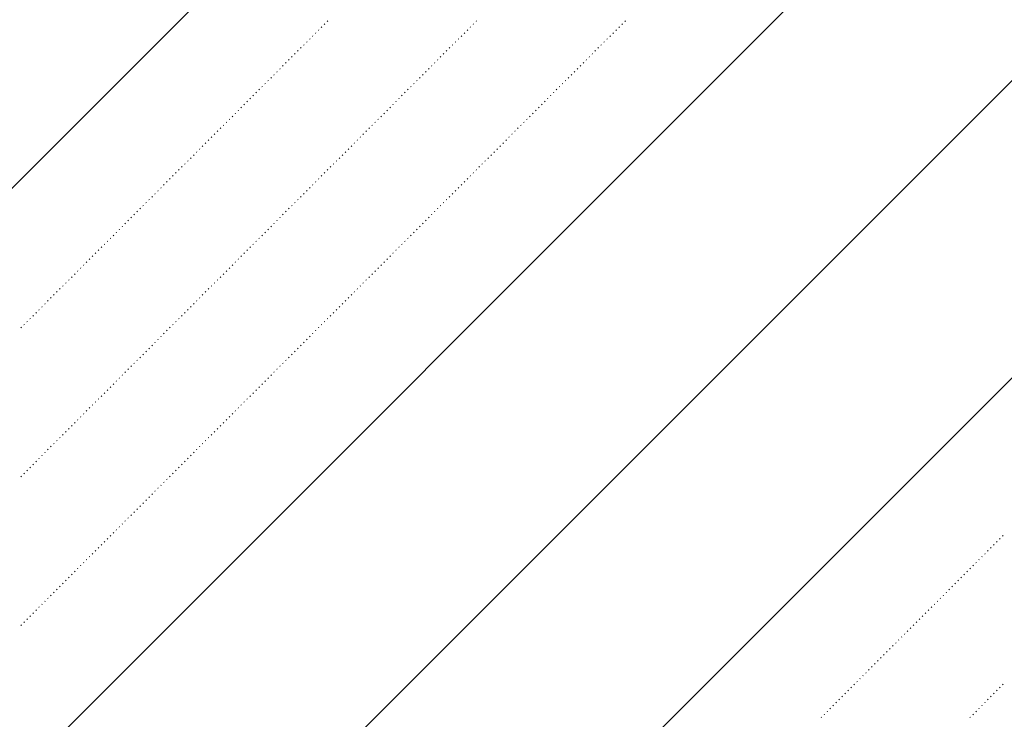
# Model space of a CAD drawing. Header units: millimetres. Extents: x 0 to 1260, y 0 to 297.
# Tile 33 of 104: x 124.55 to 130.4, y 220.18 to 224.34. Entities that reach past the tile are written whole.
import ezdxf

# ---------------------------------------------------------------- set-up
doc = ezdxf.new("R2010")
doc.units = ezdxf.units.MM
doc.linetypes.add('K5LT32802', pattern=[0])
doc.linetypes.add('K5LT32806', pattern=[0])
doc.layers.add('Системный слой', color=7, linetype='Continuous')

# ---------------------------------------------------------------- blocks, each defined once
blk = doc.blocks.new('U96')
at = {"layer": 'Системный слой', "color": 7, "linetype": 'K5LT32802', "lineweight": 9}
for p, q in [((119.6394, 218.4735), (137.462, 236.2961)), ((119.753, 215.0516), (139.0406, 234.3392)), ((119.8098, 213.3406), (139.0343, 232.5651)), ((119.8666, 211.6297), (139.028, 230.7911))]:
    blk.add_line(p, q, dxfattribs=at)
at = {"layer": 'Системный слой', "color": 7, "linetype": 'K5LT32806', "lineweight": 18}
for p, q in [((126.341, 224.2913), (126.3446, 224.2948)), ((126.3587, 224.3089), (126.3623, 224.3125)), ((126.3764, 224.3266), (126.3799, 224.3302)), ((127.2249, 224.2913), (127.2285, 224.2948)), ((127.2426, 224.3089), (127.2461, 224.3125)), ((127.2603, 224.3266), (127.2638, 224.3302)), ((128.1088, 224.2913), (128.1123, 224.2948)), ((128.1265, 224.3089), (128.13, 224.3125)), ((128.1442, 224.3266), (128.1477, 224.3302)), ((126.2703, 224.2206), (126.2739, 224.2241)), ((126.288, 224.2382), (126.2915, 224.2418)), ((126.3057, 224.2559), (126.3092, 224.2594)), ((126.3234, 224.2736), (126.3269, 224.2771)), ((127.1542, 224.2206), (127.1578, 224.2241)), ((127.1719, 224.2382), (127.1754, 224.2418)), ((127.1896, 224.2559), (127.1931, 224.2594)), ((127.2073, 224.2736), (127.2108, 224.2771)), ((128.0381, 224.2206), (128.0416, 224.2241)), ((128.0558, 224.2382), (128.0593, 224.2418)), ((128.0735, 224.2559), (128.077, 224.2594)), ((128.0911, 224.2736), (128.0947, 224.2771)), ((126.2173, 224.1675), (126.2208, 224.1711)), ((126.235, 224.1852), (126.2385, 224.1887)), ((126.2527, 224.2029), (126.2562, 224.2064)), ((127.1012, 224.1675), (127.1047, 224.1711)), ((127.1189, 224.1852), (127.1224, 224.1887)), ((127.1365, 224.2029), (127.1401, 224.2064)), ((127.9851, 224.1675), (127.9886, 224.1711)), ((128.0027, 224.1852), (128.0063, 224.1887)), ((128.0204, 224.2029), (128.024, 224.2064)), ((126.1643, 224.1145), (126.1678, 224.118)), ((126.1819, 224.1322), (126.1855, 224.1357)), ((126.1996, 224.1498), (126.2032, 224.1534)), ((127.0482, 224.1145), (127.0517, 224.118)), ((127.0658, 224.1322), (127.0694, 224.1357)), ((127.0835, 224.1498), (127.087, 224.1534)), ((127.932, 224.1145), (127.9356, 224.118)), ((127.9497, 224.1322), (127.9532, 224.1357)), ((127.9674, 224.1498), (127.9709, 224.1534)), ((126.0936, 224.0438), (126.0971, 224.0473)), ((126.1112, 224.0615), (126.1148, 224.065)), ((126.1289, 224.0791), (126.1324, 224.0827)), ((126.1466, 224.0968), (126.1501, 224.1003)), ((126.9774, 224.0438), (126.981, 224.0473)), ((126.9951, 224.0615), (126.9987, 224.065)), ((127.0128, 224.0791), (127.0163, 224.0827)), ((127.0305, 224.0968), (127.034, 224.1003)), ((127.8613, 224.0438), (127.8649, 224.0473)), ((127.879, 224.0615), (127.8825, 224.065)), ((127.8967, 224.0791), (127.9002, 224.0827)), ((127.9144, 224.0968), (127.9179, 224.1003)), ((126.0405, 223.9907), (126.0441, 223.9943)), ((126.0582, 224.0084), (126.0617, 224.012)), ((126.0759, 224.0261), (126.0794, 224.0296)), ((126.9244, 223.9907), (126.9279, 223.9943)), ((126.9421, 224.0084), (126.9456, 224.012)), ((126.9598, 224.0261), (126.9633, 224.0296)), ((127.8083, 223.9907), (127.8118, 223.9943)), ((127.826, 224.0084), (127.8295, 224.012)), ((127.8436, 224.0261), (127.8472, 224.0296)), ((125.9875, 223.9377), (125.991, 223.9412)), ((126.0052, 223.9554), (126.0087, 223.9589)), ((126.0228, 223.9731), (126.0264, 223.9766)), ((126.8714, 223.9377), (126.8749, 223.9412)), ((126.8891, 223.9554), (126.8926, 223.9589)), ((126.9067, 223.9731), (126.9103, 223.9766)), ((127.7553, 223.9377), (127.7588, 223.9412)), ((127.7729, 223.9554), (127.7765, 223.9589)), ((127.7906, 223.9731), (127.7941, 223.9766)), ((125.9345, 223.8847), (125.938, 223.8882)), ((125.9521, 223.9024), (125.9557, 223.9059)), ((125.9698, 223.92), (125.9733, 223.9236)), ((126.8183, 223.8847), (126.8219, 223.8882)), ((126.836, 223.9024), (126.8396, 223.9059)), ((126.8537, 223.92), (126.8572, 223.9236)), ((127.7022, 223.8847), (127.7058, 223.8882)), ((127.7199, 223.9024), (127.7234, 223.9059)), ((127.7376, 223.92), (127.7411, 223.9236)), ((125.8637, 223.814), (125.8673, 223.8175)), ((125.8814, 223.8316), (125.885, 223.8352)), ((125.8991, 223.8493), (125.9026, 223.8529)), ((125.9168, 223.867), (125.9203, 223.8705)), ((126.7476, 223.814), (126.7512, 223.8175)), ((126.7653, 223.8316), (126.7688, 223.8352)), ((126.783, 223.8493), (126.7865, 223.8529)), ((126.8007, 223.867), (126.8042, 223.8705)), ((127.6315, 223.814), (127.6351, 223.8175)), ((127.6492, 223.8316), (127.6527, 223.8352)), ((127.6669, 223.8493), (127.6704, 223.8529)), ((127.6845, 223.867), (127.6881, 223.8705)), ((125.8107, 223.7609), (125.8143, 223.7645)), ((125.8284, 223.7786), (125.8319, 223.7821)), ((125.8461, 223.7963), (125.8496, 223.7998)), ((126.6946, 223.7609), (126.6981, 223.7645)), ((126.7123, 223.7786), (126.7158, 223.7821)), ((126.73, 223.7963), (126.7335, 223.7998)), ((127.5785, 223.7609), (127.582, 223.7645)), ((127.5962, 223.7786), (127.5997, 223.7821)), ((127.6138, 223.7963), (127.6174, 223.7998)), ((125.7577, 223.7079), (125.7612, 223.7114)), ((125.7754, 223.7256), (125.7789, 223.7291)), ((125.793, 223.7433), (125.7966, 223.7468)), ((126.6416, 223.7079), (126.6451, 223.7114)), ((126.6592, 223.7256), (126.6628, 223.7291)), ((126.6769, 223.7433), (126.6805, 223.7468)), ((127.5254, 223.7079), (127.529, 223.7114)), ((127.5431, 223.7256), (127.5467, 223.7291)), ((127.5608, 223.7433), (127.5643, 223.7468)), ((125.687, 223.6372), (125.6905, 223.6407)), ((125.7046, 223.6549), (125.7082, 223.6584)), ((125.7223, 223.6725), (125.7259, 223.6761)), ((125.74, 223.6902), (125.7435, 223.6938)), ((126.5709, 223.6372), (126.5744, 223.6407)), ((126.5885, 223.6549), (126.5921, 223.6584)), ((126.6062, 223.6725), (126.6097, 223.6761)), ((126.6239, 223.6902), (126.6274, 223.6938)), ((127.4547, 223.6372), (127.4583, 223.6407)), ((127.4724, 223.6549), (127.476, 223.6584)), ((127.4901, 223.6725), (127.4936, 223.6761)), ((127.5078, 223.6902), (127.5113, 223.6938)), ((125.6339, 223.5842), (125.6375, 223.5877)), ((125.6516, 223.6018), (125.6552, 223.6054)), ((125.6693, 223.6195), (125.6728, 223.6231)), ((126.5178, 223.5842), (126.5214, 223.5877)), ((126.5355, 223.6018), (126.539, 223.6054)), ((126.5532, 223.6195), (126.5567, 223.6231)), ((127.4017, 223.5842), (127.4052, 223.5877)), ((127.4194, 223.6018), (127.4229, 223.6054)), ((127.4371, 223.6195), (127.4406, 223.6231)), ((125.5809, 223.5311), (125.5844, 223.5347)), ((125.5986, 223.5488), (125.6021, 223.5523)), ((125.6163, 223.5665), (125.6198, 223.57)), ((126.4648, 223.5311), (126.4683, 223.5347)), ((126.4825, 223.5488), (126.486, 223.5523)), ((126.5001, 223.5665), (126.5037, 223.57)), ((127.3487, 223.5311), (127.3522, 223.5347)), ((127.3664, 223.5488), (127.3699, 223.5523)), ((127.384, 223.5665), (127.3876, 223.57)), ((125.5102, 223.4604), (125.5137, 223.464)), ((125.5279, 223.4781), (125.5314, 223.4816)), ((125.5456, 223.4958), (125.5491, 223.4993)), ((125.5632, 223.5134), (125.5668, 223.517)), ((126.3941, 223.4604), (126.3976, 223.464)), ((126.4118, 223.4781), (126.4153, 223.4816)), ((126.4294, 223.4958), (126.433, 223.4993)), ((126.4471, 223.5134), (126.4506, 223.517)), ((127.278, 223.4604), (127.2815, 223.464)), ((127.2956, 223.4781), (127.2992, 223.4816)), ((127.3133, 223.4958), (127.3169, 223.4993)), ((127.331, 223.5134), (127.3345, 223.517)), ((125.4572, 223.4074), (125.4607, 223.4109)), ((125.4748, 223.4251), (125.4784, 223.4286)), ((125.4925, 223.4427), (125.4961, 223.4463)), ((126.341, 223.4074), (126.3446, 223.4109)), ((126.3587, 223.4251), (126.3623, 223.4286)), ((126.3764, 223.4427), (126.3799, 223.4463)), ((127.2249, 223.4074), (127.2285, 223.4109)), ((127.2426, 223.4251), (127.2461, 223.4286)), ((127.2603, 223.4427), (127.2638, 223.4463)), ((125.4041, 223.3543), (125.4077, 223.3579)), ((125.4218, 223.372), (125.4253, 223.3756)), ((125.4395, 223.3897), (125.443, 223.3932)), ((126.288, 223.3543), (126.2915, 223.3579)), ((126.3057, 223.372), (126.3092, 223.3756)), ((126.3234, 223.3897), (126.3269, 223.3932)), ((127.1719, 223.3543), (127.1754, 223.3579)), ((127.1896, 223.372), (127.1931, 223.3756)), ((127.2073, 223.3897), (127.2108, 223.3932)), ((125.3334, 223.2836), (125.337, 223.2872)), ((125.3511, 223.3013), (125.3546, 223.3049)), ((125.3688, 223.319), (125.3723, 223.3225)), ((125.3865, 223.3367), (125.39, 223.3402)), ((126.2173, 223.2836), (126.2208, 223.2872)), ((126.235, 223.3013), (126.2385, 223.3049)), ((126.2527, 223.319), (126.2562, 223.3225)), ((126.2703, 223.3367), (126.2739, 223.3402)), ((127.1012, 223.2836), (127.1047, 223.2872)), ((127.1189, 223.3013), (127.1224, 223.3049)), ((127.1365, 223.319), (127.1401, 223.3225)), ((127.1542, 223.3367), (127.1578, 223.3402)), ((125.2804, 223.2306), (125.2839, 223.2341)), ((125.2981, 223.2483), (125.3016, 223.2518)), ((125.3157, 223.266), (125.3193, 223.2695)), ((126.1643, 223.2306), (126.1678, 223.2341)), ((126.1819, 223.2483), (126.1855, 223.2518)), ((126.1996, 223.266), (126.2032, 223.2695)), ((127.0482, 223.2306), (127.0517, 223.2341)), ((127.0658, 223.2483), (127.0694, 223.2518)), ((127.0835, 223.266), (127.087, 223.2695)), ((125.2274, 223.1776), (125.2309, 223.1811)), ((125.245, 223.1953), (125.2486, 223.1988)), ((125.2627, 223.2129), (125.2662, 223.2165)), ((126.1112, 223.1776), (126.1148, 223.1811)), ((126.1289, 223.1953), (126.1324, 223.1988)), ((126.1466, 223.2129), (126.1501, 223.2165)), ((126.9951, 223.1776), (126.9987, 223.1811)), ((127.0128, 223.1953), (127.0163, 223.1988)), ((127.0305, 223.2129), (127.034, 223.2165)), ((125.1566, 223.1069), (125.1602, 223.1104)), ((125.1743, 223.1245), (125.1779, 223.1281)), ((125.192, 223.1422), (125.1955, 223.1458)), ((125.2097, 223.1599), (125.2132, 223.1634)), ((126.0405, 223.1069), (126.0441, 223.1104)), ((126.0582, 223.1245), (126.0617, 223.1281)), ((126.0759, 223.1422), (126.0794, 223.1458)), ((126.0936, 223.1599), (126.0971, 223.1634)), ((126.9244, 223.1069), (126.9279, 223.1104)), ((126.9421, 223.1245), (126.9456, 223.1281)), ((126.9598, 223.1422), (126.9633, 223.1458)), ((126.9774, 223.1599), (126.981, 223.1634)), ((125.1036, 223.0538), (125.1071, 223.0574)), ((125.1213, 223.0715), (125.1248, 223.075)), ((125.139, 223.0892), (125.1425, 223.0927)), ((125.9875, 223.0538), (125.991, 223.0574)), ((126.0052, 223.0715), (126.0087, 223.075)), ((126.0228, 223.0892), (126.0264, 223.0927)), ((126.8714, 223.0538), (126.8749, 223.0574)), ((126.8891, 223.0715), (126.8926, 223.075)), ((126.9067, 223.0892), (126.9103, 223.0927)), ((125.0506, 223.0008), (125.0541, 223.0043)), ((125.0683, 223.0185), (125.0718, 223.022)), ((125.0859, 223.0362), (125.0895, 223.0397)), ((125.9345, 223.0008), (125.938, 223.0043)), ((125.9521, 223.0185), (125.9557, 223.022)), ((125.9698, 223.0362), (125.9733, 223.0397)), ((126.8183, 223.0008), (126.8219, 223.0043)), ((126.836, 223.0185), (126.8396, 223.022)), ((126.8537, 223.0362), (126.8572, 223.0397)), ((124.9975, 222.9478), (125.0011, 222.9513)), ((125.0152, 222.9654), (125.0188, 222.969)), ((125.0329, 222.9831), (125.0364, 222.9867)), ((125.8814, 222.9478), (125.885, 222.9513)), ((125.8991, 222.9654), (125.9026, 222.969)), ((125.9168, 222.9831), (125.9203, 222.9867)), ((126.7653, 222.9478), (126.7688, 222.9513)), ((126.783, 222.9654), (126.7865, 222.969)), ((126.8007, 222.9831), (126.8042, 222.9867)), ((124.9268, 222.8771), (124.9304, 222.8806)), ((124.9445, 222.8947), (124.948, 222.8983)), ((124.9622, 222.9124), (124.9657, 222.9159)), ((124.9799, 222.9301), (124.9834, 222.9336)), ((125.8107, 222.8771), (125.8143, 222.8806)), ((125.8284, 222.8947), (125.8319, 222.8983)), ((125.8461, 222.9124), (125.8496, 222.9159)), ((125.8637, 222.9301), (125.8673, 222.9336)), ((126.6946, 222.8771), (126.6981, 222.8806)), ((126.7123, 222.8947), (126.7158, 222.8983)), ((126.73, 222.9124), (126.7335, 222.9159)), ((126.7476, 222.9301), (126.7512, 222.9336)), ((124.8738, 222.824), (124.8773, 222.8276)), ((124.8915, 222.8417), (124.895, 222.8452)), ((124.9092, 222.8594), (124.9127, 222.8629)), ((125.7577, 222.824), (125.7612, 222.8276)), ((125.7754, 222.8417), (125.7789, 222.8452)), ((125.793, 222.8594), (125.7966, 222.8629)), ((126.6416, 222.824), (126.6451, 222.8276)), ((126.6592, 222.8417), (126.6628, 222.8452)), ((126.6769, 222.8594), (126.6805, 222.8629)), ((124.8208, 222.771), (124.8243, 222.7745)), ((124.8384, 222.7887), (124.842, 222.7922)), ((124.8561, 222.8063), (124.8597, 222.8099)), ((125.7046, 222.771), (125.7082, 222.7745)), ((125.7223, 222.7887), (125.7259, 222.7922)), ((125.74, 222.8063), (125.7435, 222.8099)), ((126.5885, 222.771), (126.5921, 222.7745)), ((126.6062, 222.7887), (126.6097, 222.7922)), ((126.6239, 222.8063), (126.6274, 222.8099)), ((124.7501, 222.7003), (124.7536, 222.7038)), ((124.7677, 222.718), (124.7713, 222.7215)), ((124.7854, 222.7356), (124.7889, 222.7392)), ((124.8031, 222.7533), (124.8066, 222.7568)), ((125.6339, 222.7003), (125.6375, 222.7038)), ((125.6516, 222.718), (125.6552, 222.7215)), ((125.6693, 222.7356), (125.6728, 222.7392)), ((125.687, 222.7533), (125.6905, 222.7568)), ((126.5178, 222.7003), (126.5214, 222.7038)), ((126.5355, 222.718), (126.539, 222.7215)), ((126.5532, 222.7356), (126.5567, 222.7392)), ((126.5709, 222.7533), (126.5744, 222.7568)), ((124.697, 222.6472), (124.7006, 222.6508)), ((124.7147, 222.6649), (124.7182, 222.6685)), ((124.7324, 222.6826), (124.7359, 222.6861)), ((125.5809, 222.6472), (125.5844, 222.6508)), ((125.5986, 222.6649), (125.6021, 222.6685)), ((125.6163, 222.6826), (125.6198, 222.6861)), ((126.4648, 222.6472), (126.4683, 222.6508)), ((126.4825, 222.6649), (126.486, 222.6685)), ((126.5001, 222.6826), (126.5037, 222.6861)), ((124.644, 222.5942), (124.6475, 222.5977)), ((124.6617, 222.6119), (124.6652, 222.6154)), ((124.6793, 222.6296), (124.6829, 222.6331)), ((125.5279, 222.5942), (125.5314, 222.5977)), ((125.5456, 222.6119), (125.5491, 222.6154)), ((125.5632, 222.6296), (125.5668, 222.6331)), ((126.4118, 222.5942), (126.4153, 222.5977)), ((126.4294, 222.6119), (126.433, 222.6154)), ((126.4471, 222.6296), (126.4506, 222.6331)), ((124.5733, 222.5235), (124.5768, 222.527)), ((124.591, 222.5412), (124.5945, 222.5447)), ((124.6086, 222.5589), (124.6122, 222.5624)), ((124.6263, 222.5765), (124.6298, 222.5801)), ((125.4572, 222.5235), (125.4607, 222.527)), ((125.4748, 222.5412), (125.4784, 222.5447)), ((125.4925, 222.5589), (125.4961, 222.5624)), ((125.5102, 222.5765), (125.5137, 222.5801)), ((126.341, 222.5235), (126.3446, 222.527)), ((126.3587, 222.5412), (126.3623, 222.5447)), ((126.3764, 222.5589), (126.3799, 222.5624)), ((126.3941, 222.5765), (126.3976, 222.5801)), ((124.5556, 222.5058), (124.5591, 222.5094)), ((125.4041, 222.4705), (125.4077, 222.474)), ((125.4218, 222.4881), (125.4253, 222.4917)), ((125.4395, 222.5058), (125.443, 222.5094)), ((126.288, 222.4705), (126.2915, 222.474)), ((126.3057, 222.4881), (126.3092, 222.4917)), ((126.3234, 222.5058), (126.3269, 222.5094)), ((125.3511, 222.4174), (125.3546, 222.421)), ((125.3688, 222.4351), (125.3723, 222.4386)), ((125.3865, 222.4528), (125.39, 222.4563)), ((126.235, 222.4174), (126.2385, 222.421)), ((126.2527, 222.4351), (126.2562, 222.4386)), ((126.2703, 222.4528), (126.2739, 222.4563)), ((125.2804, 222.3467), (125.2839, 222.3503)), ((125.2981, 222.3644), (125.3016, 222.3679)), ((125.3157, 222.3821), (125.3193, 222.3856)), ((125.3334, 222.3998), (125.337, 222.4033)), ((126.1643, 222.3467), (126.1678, 222.3503)), ((126.1819, 222.3644), (126.1855, 222.3679)), ((126.1996, 222.3821), (126.2032, 222.3856)), ((126.2173, 222.3998), (126.2208, 222.4033)), ((125.2274, 222.2937), (125.2309, 222.2972)), ((125.245, 222.3114), (125.2486, 222.3149)), ((125.2627, 222.329), (125.2662, 222.3326)), ((126.1112, 222.2937), (126.1148, 222.2972)), ((126.1289, 222.3114), (126.1324, 222.3149)), ((126.1466, 222.329), (126.1501, 222.3326)), ((125.1743, 222.2407), (125.1779, 222.2442)), ((125.192, 222.2583), (125.1955, 222.2619)), ((125.2097, 222.276), (125.2132, 222.2795)), ((126.0582, 222.2407), (126.0617, 222.2442)), ((126.0759, 222.2583), (126.0794, 222.2619)), ((126.0936, 222.276), (126.0971, 222.2795)), ((125.1213, 222.1876), (125.1248, 222.1912)), ((125.139, 222.2053), (125.1425, 222.2088)), ((125.1566, 222.223), (125.1602, 222.2265)), ((126.0052, 222.1876), (126.0087, 222.1912)), ((126.0228, 222.2053), (126.0264, 222.2088)), ((126.0405, 222.223), (126.0441, 222.2265)), ((125.0506, 222.1169), (125.0541, 222.1204)), ((125.0683, 222.1346), (125.0718, 222.1381)), ((125.0859, 222.1523), (125.0895, 222.1558)), ((125.1036, 222.1699), (125.1071, 222.1735)), ((125.9345, 222.1169), (125.938, 222.1204)), ((125.9521, 222.1346), (125.9557, 222.1381)), ((125.9698, 222.1523), (125.9733, 222.1558)), ((125.9875, 222.1699), (125.991, 222.1735)), ((124.9975, 222.0639), (125.0011, 222.0674)), ((125.0152, 222.0816), (125.0188, 222.0851)), ((125.0329, 222.0992), (125.0364, 222.1028)), ((125.8814, 222.0639), (125.885, 222.0674)), ((125.8991, 222.0816), (125.9026, 222.0851)), ((125.9168, 222.0992), (125.9203, 222.1028)), ((124.9445, 222.0108), (124.948, 222.0144)), ((124.9622, 222.0285), (124.9657, 222.0321)), ((124.9799, 222.0462), (124.9834, 222.0497)), ((125.8284, 222.0108), (125.8319, 222.0144)), ((125.8461, 222.0285), (125.8496, 222.0321)), ((125.8637, 222.0462), (125.8673, 222.0497)), ((124.8738, 221.9401), (124.8773, 221.9437)), ((124.8915, 221.9578), (124.895, 221.9613)), ((124.9092, 221.9755), (124.9127, 221.979)), ((124.9268, 221.9932), (124.9304, 221.9967)), ((125.7577, 221.9401), (125.7612, 221.9437)), ((125.7754, 221.9578), (125.7789, 221.9613)), ((125.793, 221.9755), (125.7966, 221.979)), ((125.8107, 221.9932), (125.8143, 221.9967)), ((124.8208, 221.8871), (124.8243, 221.8906)), ((124.8384, 221.9048), (124.842, 221.9083)), ((124.8561, 221.9225), (124.8597, 221.926)), ((125.7046, 221.8871), (125.7082, 221.8906)), ((125.7223, 221.9048), (125.7259, 221.9083)), ((125.74, 221.9225), (125.7435, 221.926)), ((124.7677, 221.8341), (124.7713, 221.8376)), ((124.7854, 221.8517), (124.7889, 221.8553)), ((124.8031, 221.8694), (124.8066, 221.873)), ((125.6516, 221.8341), (125.6552, 221.8376)), ((125.6693, 221.8517), (125.6728, 221.8553)), ((125.687, 221.8694), (125.6905, 221.873)), ((124.697, 221.7634), (124.7006, 221.7669)), ((124.7147, 221.781), (124.7182, 221.7846)), ((124.7324, 221.7987), (124.7359, 221.8023)), ((124.7501, 221.8164), (124.7536, 221.8199)), ((125.5809, 221.7634), (125.5844, 221.7669)), ((125.5986, 221.781), (125.6021, 221.7846)), ((125.6163, 221.7987), (125.6198, 221.8023)), ((125.6339, 221.8164), (125.6375, 221.8199)), ((124.644, 221.7103), (124.6475, 221.7139)), ((124.6617, 221.728), (124.6652, 221.7315)), ((124.6793, 221.7457), (124.6829, 221.7492)), ((125.5279, 221.7103), (125.5314, 221.7139)), ((125.5456, 221.728), (125.5491, 221.7315)), ((125.5632, 221.7457), (125.5668, 221.7492)), ((124.591, 221.6573), (124.5945, 221.6608)), ((124.6086, 221.675), (124.6122, 221.6785)), ((124.6263, 221.6926), (124.6298, 221.6962)), ((125.4748, 221.6573), (125.4784, 221.6608)), ((125.4925, 221.675), (125.4961, 221.6785)), ((125.5102, 221.6926), (125.5137, 221.6962)), ((124.5556, 221.6219), (124.5591, 221.6255)), ((124.5733, 221.6396), (124.5768, 221.6432)), ((125.4041, 221.5866), (125.4077, 221.5901)), ((125.4218, 221.6043), (125.4253, 221.6078)), ((125.4395, 221.6219), (125.443, 221.6255)), ((125.4572, 221.6396), (125.4607, 221.6432)), ((125.3511, 221.5335), (125.3546, 221.5371)), ((125.3688, 221.5512), (125.3723, 221.5548)), ((125.3865, 221.5689), (125.39, 221.5724)), ((125.2981, 221.4805), (125.3016, 221.4841)), ((125.3157, 221.4982), (125.3193, 221.5017)), ((125.3334, 221.5159), (125.337, 221.5194)), ((125.245, 221.4275), (125.2486, 221.431)), ((125.2627, 221.4452), (125.2662, 221.4487)), ((125.2804, 221.4628), (125.2839, 221.4664)), ((125.1743, 221.3568), (125.1779, 221.3603)), ((125.192, 221.3745), (125.1955, 221.378)), ((125.2097, 221.3921), (125.2132, 221.3957)), ((125.2274, 221.4098), (125.2309, 221.4133)), ((125.1213, 221.3037), (125.1248, 221.3073)), ((125.139, 221.3214), (125.1425, 221.325)), ((125.1566, 221.3391), (125.1602, 221.3426)), ((125.0683, 221.2507), (125.0718, 221.2542)), ((125.0859, 221.2684), (125.0895, 221.2719)), ((125.1036, 221.2861), (125.1071, 221.2896)), ((130.3716, 221.2507), (130.3751, 221.2542)), ((130.3892, 221.2684), (130.3928, 221.2719)), ((124.9975, 221.18), (125.0011, 221.1835)), ((125.0152, 221.1977), (125.0188, 221.2012)), ((125.0329, 221.2154), (125.0364, 221.2189)), ((125.0506, 221.233), (125.0541, 221.2366)), ((130.3008, 221.18), (130.3044, 221.1835)), ((130.3185, 221.1977), (130.3221, 221.2012)), ((130.3362, 221.2154), (130.3397, 221.2189)), ((130.3539, 221.233), (130.3574, 221.2366)), ((124.9445, 221.127), (124.948, 221.1305)), ((124.9622, 221.1446), (124.9657, 221.1482)), ((124.9799, 221.1623), (124.9834, 221.1659)), ((130.2478, 221.127), (130.2513, 221.1305)), ((130.2655, 221.1446), (130.269, 221.1482)), ((130.2832, 221.1623), (130.2867, 221.1659)), ((124.8915, 221.0739), (124.895, 221.0775)), ((124.9092, 221.0916), (124.9127, 221.0951)), ((124.9268, 221.1093), (124.9304, 221.1128)), ((130.1948, 221.0739), (130.1983, 221.0775)), ((130.2125, 221.0916), (130.216, 221.0951)), ((130.2301, 221.1093), (130.2337, 221.1128)), ((124.8208, 221.0032), (124.8243, 221.0068)), ((124.8384, 221.0209), (124.842, 221.0244)), ((124.8561, 221.0386), (124.8597, 221.0421)), ((124.8738, 221.0563), (124.8773, 221.0598)), ((130.1241, 221.0032), (130.1276, 221.0068)), ((130.1417, 221.0209), (130.1453, 221.0244)), ((130.1594, 221.0386), (130.163, 221.0421)), ((130.1771, 221.0563), (130.1806, 221.0598)), ((124.7677, 220.9502), (124.7713, 220.9537)), ((124.7854, 220.9679), (124.7889, 220.9714)), ((124.8031, 220.9855), (124.8066, 220.9891)), ((130.071, 220.9502), (130.0746, 220.9537)), ((130.0887, 220.9679), (130.0922, 220.9714)), ((130.1064, 220.9855), (130.1099, 220.9891)), ((124.7147, 220.8972), (124.7182, 220.9007)), ((124.7324, 220.9148), (124.7359, 220.9184)), ((124.7501, 220.9325), (124.7536, 220.936)), ((130.018, 220.8972), (130.0215, 220.9007)), ((130.0357, 220.9148), (130.0392, 220.9184)), ((130.0534, 220.9325), (130.0569, 220.936)), ((124.644, 220.8264), (124.6475, 220.83)), ((124.6617, 220.8441), (124.6652, 220.8477)), ((124.6793, 220.8618), (124.6829, 220.8653)), ((124.697, 220.8795), (124.7006, 220.883)), ((129.9473, 220.8264), (129.9508, 220.83)), ((129.965, 220.8441), (129.9685, 220.8477)), ((129.9826, 220.8618), (129.9862, 220.8653)), ((130.0003, 220.8795), (130.0039, 220.883)), ((124.591, 220.7734), (124.5945, 220.7769)), ((124.6086, 220.7911), (124.6122, 220.7946)), ((124.6263, 220.8088), (124.6298, 220.8123)), ((129.8943, 220.7734), (129.8978, 220.7769)), ((129.9119, 220.7911), (129.9155, 220.7946)), ((129.9296, 220.8088), (129.9331, 220.8123)), ((124.5556, 220.7381), (124.5591, 220.7416)), ((124.5733, 220.7557), (124.5768, 220.7593)), ((129.8412, 220.7204), (129.8448, 220.7239)), ((129.8589, 220.7381), (129.8624, 220.7416)), ((129.8766, 220.7557), (129.8801, 220.7593)), ((129.7705, 220.6497), (129.774, 220.6532)), ((129.7882, 220.6673), (129.7917, 220.6709)), ((129.8059, 220.685), (129.8094, 220.6886)), ((129.8235, 220.7027), (129.8271, 220.7062)), ((129.7175, 220.5966), (129.721, 220.6002)), ((129.7352, 220.6143), (129.7387, 220.6178)), ((129.7528, 220.632), (129.7564, 220.6355)), ((129.6644, 220.5436), (129.668, 220.5471)), ((129.6821, 220.5613), (129.6857, 220.5648)), ((129.6998, 220.579), (129.7033, 220.5825)), ((129.6114, 220.4906), (129.6149, 220.4941)), ((129.6291, 220.5082), (129.6326, 220.5118)), ((129.6468, 220.5259), (129.6503, 220.5295)), ((129.5407, 220.4199), (129.5442, 220.4234)), ((129.5584, 220.4375), (129.5619, 220.4411)), ((129.5761, 220.4552), (129.5796, 220.4587)), ((129.5937, 220.4729), (129.5973, 220.4764)), ((129.4877, 220.3668), (129.4912, 220.3704)), ((129.5053, 220.3845), (129.5089, 220.388)), ((129.523, 220.4022), (129.5266, 220.4057)), ((130.3716, 220.3668), (130.3751, 220.3704)), ((130.3892, 220.3845), (130.3928, 220.388)), ((129.4346, 220.3138), (129.4382, 220.3173)), ((129.4523, 220.3315), (129.4559, 220.335)), ((129.47, 220.3491), (129.4735, 220.3527)), ((130.3185, 220.3138), (130.3221, 220.3173)), ((130.3362, 220.3315), (130.3397, 220.335)), ((130.3539, 220.3491), (130.3574, 220.3527)), ((129.3639, 220.2431), (129.3675, 220.2466)), ((129.3816, 220.2608), (129.3851, 220.2643)), ((129.3993, 220.2784), (129.4028, 220.282)), ((129.417, 220.2961), (129.4205, 220.2996)), ((130.2478, 220.2431), (130.2513, 220.2466)), ((130.2655, 220.2608), (130.269, 220.2643)), ((130.2832, 220.2784), (130.2867, 220.282)), ((130.3008, 220.2961), (130.3044, 220.2996)), ((129.3109, 220.19), (129.3144, 220.1936)), ((129.3286, 220.2077), (129.3321, 220.2113)), ((129.3462, 220.2254), (129.3498, 220.2289)), ((130.1948, 220.19), (130.1983, 220.1936)), ((130.2125, 220.2077), (130.216, 220.2113)), ((130.2301, 220.2254), (130.2337, 220.2289))]:
    blk.add_line(p, q, dxfattribs=at)

msp = doc.modelspace()

# ---------------------------------------------------------------- block references
at = {"layer": 'Системный слой'}
msp.add_blockref('U96', (0, 0), dxfattribs=at)

doc.saveas('drawing.dxf')
